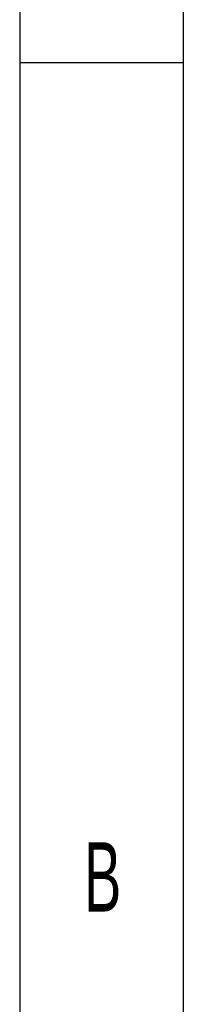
# Model space of a CAD drawing. Header units: millimetres. Extents: x 100 to 5840, y 99 to 4099.
# Tile 26 of 27: x 5740 to 5840, y 2524 to 3126. Entities that reach past the tile are written whole.
import ezdxf

# ---------------------------------------------------------------- set-up
doc = ezdxf.new("R2010")
doc.units = ezdxf.units.MM
doc.header["$LTSCALE"] = 20
doc.layers.add('FORMAT', color=7, linetype='Continuous')
doc.styles.add('SLDTEXTSTYLE0', font='TXT', dxfattribs={"width": 0.605})

# ---------------------------------------------------------------- blocks, each defined once
blk = doc.blocks.new('SW_NOTE_0_8')
at = {"layer": 'FORMAT', "color": 0, "insert": (19.18, 54.57), "char_height": 42.33, "attachment_point": 2, "style": 'SLDTEXTSTYLE0'}
blk.add_mtext('B', dxfattribs=at)
blk = doc.blocks.new('Fond de plan - Grille A4H sans numéro')
at = {"layer": 'FORMAT'}
for p, q in [((5740, 4000), (5740, 0)), ((5640, 3000), (5740, 3000))]:
    blk.add_line(p, q, dxfattribs=at)
at = {"layer": 'FORMAT', "color": 7}
blk.add_line((5640, 3900), (5640, 100), dxfattribs=at)
blk = doc.blocks.new('Bloc2_1')
at = {"color": 7, "linetype": 'Continuous'}
blk.add_blockref('Fond de plan - Grille A4H sans numéro', (0, 0), dxfattribs=at)
at = {"layer": 'FORMAT', "color": 7}
blk.add_blockref('SW_NOTE_0_8', (5671.54, 2469), dxfattribs=at)

msp = doc.modelspace()

# ---------------------------------------------------------------- block references
at = {"color": 7, "linetype": 'Continuous'}
msp.add_blockref('Bloc2_1', (100, 99.431), dxfattribs=at)

doc.saveas('drawing.dxf')
